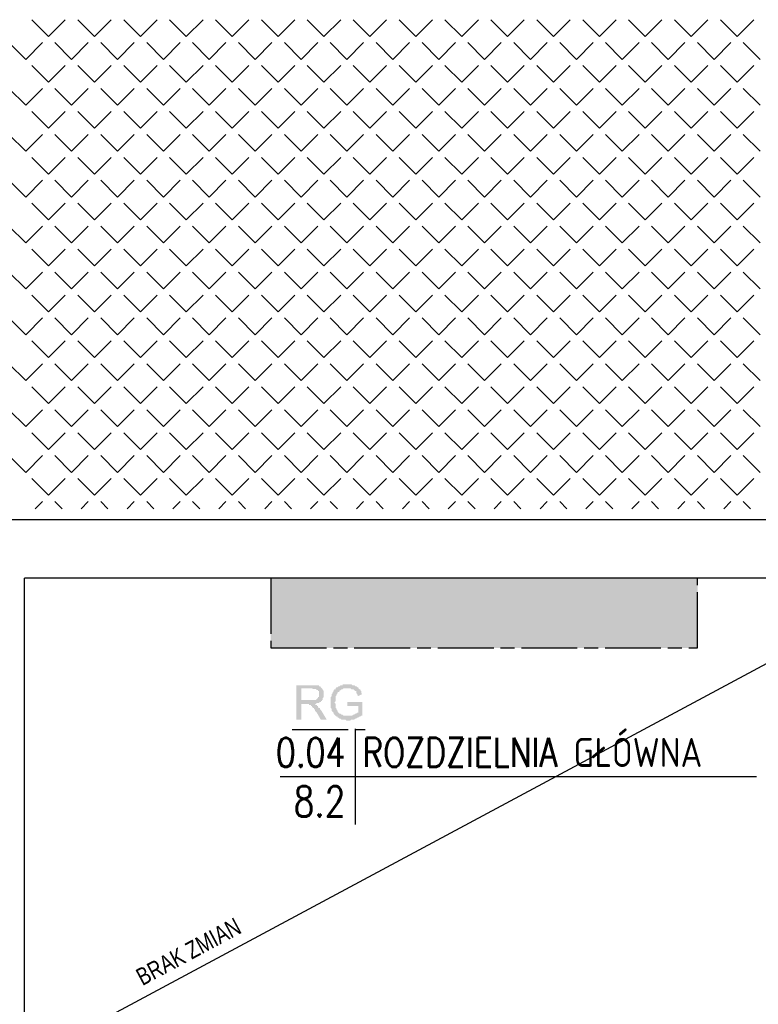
# Model space of a CAD drawing. Header units: millimetres. Extents: x 282377 to 1404227, y -783705 to 1038705.
# Tile 212 of 243: x 386574 to 386892, y 8026 to 8450. Entities that reach past the tile are written whole.
import ezdxf
from ezdxf.enums import TextEntityAlignment as Align

# ---------------------------------------------------------------- set-up
doc = ezdxf.new("R2010")
doc.units = ezdxf.units.MM
doc.linetypes.add('ACAD_ISO08W100', pattern=[36, 24, -3, 6, -3])
doc.layers.add('!!ELEKTRYKA', color=7, linetype='Continuous')
doc.styles.add('BIKTC', font='bikromsw.shx', dxfattribs={"width": 0.8})
doc.styles.add('ROMANS', font='romans', dxfattribs={"width": 0.7})

# ---------------------------------------------------------------- blocks, each defined once
blk = doc.blocks.new('bikmet')
blk.add_line((0, 1.65), (0, -1.65))
at = {"style": 'ROMANS', "width": 0.8}
blk.add_attdef('NRPOM', text='', height=1, dxfattribs=at).set_placement((-0.333, 0.333), align=Align.RIGHT)
blk.add_attdef('NWAPOM', (0.25, 0.333), '', height=1, dxfattribs=at)
blk.add_attdef('RAREA', text='', height=1.042, dxfattribs=at).set_placement((-0.333, -0.333), align=Align.TOP_RIGHT)
blk.add_attdef('PODLOGA', text='', height=1.042, dxfattribs=at).set_placement((0.25, -0.333), align=Align.TOP_LEFT)

msp = doc.modelspace()

# ---------------------------------------------------------------- hatches: boundary and pattern name
at = {"layer": '!!ELEKTRYKA', "linetype": 'ACAD_ISO08W100', "true_color": 0x950000}
for points in [[(386714.69, 8163.89), (386714.26, 8163.89), (386713.83, 8163.89), (386713.41, 8163.89), (386712.98, 8163.89), (386712.55, 8163.89), (386712.55, 8163.47), (386712.13, 8163.47), (386711.7, 8163.47), (386711.34, 8163.05), (386710.91, 8163.05), (386710.91, 8163.05), (386710.48, 8162.62), (386710.06, 8162.62), (386709.63, 8162.2), (386709.63, 8161.77), (386709.2, 8161.77), (386708.78, 8161.35), (386708.78, 8160.92), (386708.35, 8160.5), (386708.35, 8160.08), (386708.35, 8160.08), (386707.92, 8159.66), (386707.92, 8159.23), (386707.92, 8158.81), (386707.5, 8158.38), (386707.5, 8157.96), (386707.5, 8157.96), (386707.5, 8157.54), (386707.5, 8157.12), (386707.5, 8156.69), (386707.5, 8156.27), (386707.5, 8155.84), (386707.5, 8155.42), (386707.5, 8155), (386707.5, 8154.58), (386707.5, 8154.15), (386707.5, 8153.73), (386707.92, 8153.3), (386707.92, 8152.88), (386707.92, 8152.46), (386708.35, 8152.04), (386708.35, 8152.04), (386708.78, 8151.62), (386708.78, 8151.19), (386709.2, 8150.77), (386709.2, 8150.77), (386709.63, 8150.34), (386710.06, 8149.92), (386714.69, 8150.34), (386714.26, 8150.34), (386714.26, 8150.34), (386713.83, 8150.34), (386713.41, 8150.34), (386712.98, 8150.34), (386712.55, 8150.77), (386712.13, 8150.77), (386712.13, 8150.77), (386711.7, 8151.19), (386711.34, 8151.19), (386710.91, 8151.62), (386710.91, 8151.62), (386710.48, 8152.04), (386710.48, 8152.46), (386710.06, 8152.88), (386710.06, 8152.88), (386710.06, 8153.3), (386709.63, 8153.73), (386709.63, 8154.15), (386709.63, 8154.58), (386709.63, 8155), (386709.63, 8155.42), (386709.2, 8155.84), (386709.2, 8156.27), (386709.2, 8156.27), (386709.63, 8156.69), (386709.63, 8157.12), (386709.63, 8157.54), (386709.63, 8157.96), (386709.63, 8158.38), (386709.63, 8158.81), (386710.06, 8159.23), (386710.06, 8159.23), (386710.06, 8159.66), (386710.48, 8160.08), (386710.48, 8160.5), (386710.91, 8160.5), (386711.34, 8160.92), (386711.34, 8161.35), (386711.7, 8161.35), (386712.13, 8161.77), (386712.55, 8161.77), (386712.55, 8161.77), (386712.98, 8162.2), (386713.41, 8162.2), (386713.83, 8162.2), (386714.26, 8162.2), (386714.69, 8162.2), (386719.38, 8162.2), (386719.38, 8162.62), (386718.95, 8162.62), (386718.53, 8163.05), (386718.1, 8163.05), (386717.67, 8163.47), (386717.67, 8163.47), (386717.25, 8163.47), (386716.82, 8163.47), (386716.39, 8163.89), (386715.97, 8163.89), (386715.54, 8163.89), (386715.11, 8163.89)], [(386699.43, 8163.47), (386692.66, 8163.47), (386692.66, 8148.65), (386694.8, 8148.65), (386694.8, 8155.42), (386696.87, 8155.42), (386700.29, 8155.42), (386700.72, 8155.42), (386701.14, 8155.42), (386701.57, 8155.85), (386702, 8155.85), (386702.42, 8155.85), (386702.85, 8156.27), (386703.22, 8156.27), (386703.22, 8156.69), (386703.65, 8156.69), (386703.65, 8157.12), (386694.8, 8157.12), (386694.8, 8162.2), (386699.43, 8162.2), (386703.65, 8162.2), (386703.22, 8162.62), (386702.85, 8163.05), (386702.85, 8163.05), (386702.42, 8163.05), (386702.42, 8163.47), (386702, 8163.47), (386701.57, 8163.47), (386701.14, 8163.47), (386700.72, 8163.47), (386700.29, 8163.47), (386699.86, 8163.47)], [(386703.64, 8162.21), (386699.37, 8162.21), (386699.37, 8162.21), (386699.8, 8161.79), (386700.22, 8161.79), (386700.65, 8161.79), (386701.08, 8161.79), (386701.5, 8161.36), (386701.93, 8161.36), (386701.93, 8160.94), (386702.36, 8160.94), (386702.36, 8160.51), (386702.36, 8160.09), (386702.36, 8159.67), (386702.36, 8159.24), (386702.36, 8158.82), (386702.36, 8158.4), (386701.93, 8158.4), (386701.93, 8157.97), (386701.5, 8157.55), (386701.5, 8157.55), (386701.08, 8157.13), (386701.08, 8157.13), (386700.65, 8157.13), (386700.22, 8157.13), (386699.8, 8157.13), (386699.37, 8157.13), (386698.94, 8157.13), (386694.73, 8157.13), (386703.64, 8157.13), (386704.07, 8157.13), (386704.07, 8157.55), (386704.07, 8157.97), (386704.49, 8158.4), (386704.49, 8158.82), (386704.49, 8159.24), (386704.49, 8159.67), (386704.49, 8160.09), (386704.49, 8160.09), (386704.49, 8160.51), (386704.49, 8160.94), (386704.07, 8161.36), (386704.07, 8161.79), (386704.07, 8161.79)], [(386719.3, 8162.2), (386714.67, 8162.2), (386714.67, 8162.2), (386715.53, 8162.2), (386715.95, 8162.2), (386715.95, 8162.2), (386716.38, 8161.78), (386716.81, 8161.78), (386717.23, 8161.78), (386717.66, 8161.35), (386717.66, 8161.35), (386718.08, 8160.93), (386718.51, 8160.93), (386718.51, 8160.51), (386718.51, 8160.08), (386718.94, 8159.66), (386718.94, 8159.24), (386719.3, 8158.81), (386721.01, 8159.66), (386721.01, 8159.66), (386720.58, 8160.08), (386720.58, 8160.51), (386720.58, 8160.93), (386720.15, 8161.35), (386720.15, 8161.78), (386719.73, 8161.78), (386719.73, 8161.78)], [(386700.29, 8155.43), (386696.87, 8155.43), (386697.3, 8155.43), (386697.72, 8155.43), (386698.15, 8155.43), (386698.15, 8155.01), (386698.58, 8155.01), (386699.01, 8155.01), (386699.01, 8154.58), (386699.43, 8154.58), (386699.43, 8154.16), (386699.86, 8153.74), (386699.86, 8153.74), (386700.29, 8153.74), (386700.29, 8153.31), (386700.65, 8152.89), (386700.65, 8152.47), (386701.08, 8152.05), (386701.51, 8151.62), (386703.21, 8148.65), (386705.78, 8148.65), (386703.21, 8152.89), (386703.21, 8152.89), (386702.79, 8153.31), (386702.79, 8153.74), (386702.36, 8153.74), (386701.93, 8154.16), (386701.93, 8154.58), (386701.51, 8154.58), (386701.51, 8155.01), (386701.08, 8155.01), (386700.65, 8155.43)], [(386721.01, 8156.28), (386714.61, 8156.28), (386714.61, 8154.59), (386719.3, 8154.59), (386719.3, 8151.63), (386719.3, 8151.63), (386718.88, 8151.63), (386718.45, 8151.2), (386718.02, 8151.2), (386717.6, 8150.78), (386717.17, 8150.78), (386717.17, 8150.78), (386716.74, 8150.35), (386716.32, 8150.35), (386715.89, 8150.35), (386715.46, 8150.35), (386715.04, 8150.35), (386714.61, 8150.35), (386709.98, 8149.93), (386710.41, 8149.93), (386710.41, 8149.51), (386710.83, 8149.51), (386710.83, 8149.51), (386711.26, 8149.09), (386711.69, 8149.09), (386712.11, 8148.66), (386712.54, 8148.66), (386712.97, 8148.66), (386713.39, 8148.66), (386713.82, 8148.66), (386714.18, 8148.24), (386714.61, 8148.24), (386715.04, 8148.24), (386715.46, 8148.24), (386715.89, 8148.24), (386716.32, 8148.66), (386716.32, 8148.66), (386716.74, 8148.66), (386717.17, 8148.66), (386717.6, 8148.66), (386718.02, 8149.09), (386718.45, 8149.09), (386718.45, 8149.09), (386718.88, 8149.51), (386719.3, 8149.51), (386719.73, 8149.93), (386720.15, 8149.93), (386720.58, 8150.35), (386721.01, 8150.35), (386721.01, 8150.78)]]:
    msp.add_hatch(color=14, dxfattribs=at).paths.add_polyline_path(points)

# ---------------------------------------------------------------- linework, layer by layer
at = {"layer": '!!ELEKTRYKA', "color": 252, "linetype": 'Continuous', "lineweight": 20}
for p, q in [((386586.03, 8442.81), (386578.85, 8450)), ((386586.03, 8442.81), (386593.22, 8450)), ((386605.79, 8442.81), (386598.61, 8450)), ((386605.79, 8442.81), (386612.98, 8450)), ((386625.55, 8442.81), (386618.36, 8450)), ((386625.55, 8442.81), (386632.73, 8450)), ((386645.3, 8442.81), (386638.12, 8450)), ((386645.3, 8442.81), (386652.49, 8450)), ((386665.06, 8442.81), (386657.88, 8450)), ((386665.06, 8442.81), (386672.25, 8450)), ((386684.82, 8442.81), (386677.63, 8450)), ((386684.82, 8442.81), (386692, 8450)), ((386704.57, 8442.81), (386697.39, 8450)), ((386704.57, 8442.81), (386711.76, 8450)), ((386724.33, 8442.81), (386717.15, 8450)), ((386724.33, 8442.81), (386731.51, 8450)), ((386744.09, 8442.81), (386736.9, 8450)), ((386744.09, 8442.81), (386751.27, 8450)), ((386763.84, 8442.81), (386756.66, 8450)), ((386763.84, 8442.81), (386771.03, 8450)), ((386783.6, 8442.81), (386776.42, 8450)), ((386783.6, 8442.81), (386790.78, 8450)), ((386803.36, 8442.81), (386796.17, 8450)), ((386803.36, 8442.81), (386810.54, 8450)), ((386823.11, 8442.81), (386815.93, 8450)), ((386823.11, 8442.81), (386830.3, 8450)), ((386842.87, 8442.81), (386835.69, 8450)), ((386842.87, 8442.81), (386850.05, 8450)), ((386862.63, 8442.81), (386855.44, 8450)), ((386862.63, 8442.81), (386869.81, 8450)), ((386882.38, 8442.81), (386875.2, 8450)), ((386882.38, 8442.81), (386889.57, 8450)), ((386576.16, 8432.93), (386568.97, 8440.12)), ((386576.16, 8432.93), (386583.34, 8440.12)), ((386595.91, 8432.93), (386588.73, 8440.12)), ((386595.91, 8432.93), (386603.1, 8440.12)), ((386615.67, 8432.93), (386608.49, 8440.12)), ((386615.67, 8432.93), (386622.85, 8440.12)), ((386635.43, 8432.93), (386628.24, 8440.12)), ((386635.43, 8432.93), (386642.61, 8440.12)), ((386655.18, 8432.93), (386648, 8440.12)), ((386655.18, 8432.93), (386662.37, 8440.12)), ((386674.94, 8432.93), (386667.76, 8440.12)), ((386674.94, 8432.93), (386682.12, 8440.12)), ((386694.7, 8432.93), (386687.51, 8440.12)), ((386694.7, 8432.93), (386701.88, 8440.12)), ((386714.45, 8432.93), (386707.27, 8440.12)), ((386714.45, 8432.93), (386721.64, 8440.12)), ((386734.21, 8432.93), (386727.02, 8440.12)), ((386734.21, 8432.93), (386741.39, 8440.12)), ((386753.97, 8432.93), (386746.78, 8440.12)), ((386753.97, 8432.93), (386761.15, 8440.12)), ((386773.72, 8432.93), (386766.54, 8440.12)), ((386773.72, 8432.93), (386780.91, 8440.12)), ((386793.48, 8432.93), (386786.29, 8440.12)), ((386793.48, 8432.93), (386800.66, 8440.12)), ((386813.24, 8432.93), (386806.05, 8440.12)), ((386813.24, 8432.93), (386820.42, 8440.12)), ((386832.99, 8432.93), (386825.81, 8440.12)), ((386832.99, 8432.93), (386840.18, 8440.12)), ((386852.75, 8432.93), (386845.56, 8440.12)), ((386852.75, 8432.93), (386859.93, 8440.12)), ((386872.5, 8432.93), (386865.32, 8440.12)), ((386872.5, 8432.93), (386879.69, 8440.12)), ((386892.26, 8432.93), (386885.08, 8440.12)), ((386586.03, 8423.05), (386578.85, 8430.24)), ((386586.03, 8423.05), (386593.22, 8430.24)), ((386605.79, 8423.05), (386598.61, 8430.24)), ((386605.79, 8423.05), (386612.98, 8430.24)), ((386625.55, 8423.05), (386618.36, 8430.24)), ((386625.55, 8423.05), (386632.73, 8430.24)), ((386645.3, 8423.05), (386638.12, 8430.24)), ((386645.3, 8423.05), (386652.49, 8430.24)), ((386665.06, 8423.05), (386657.88, 8430.24)), ((386665.06, 8423.05), (386672.25, 8430.24)), ((386684.82, 8423.05), (386677.63, 8430.24)), ((386684.82, 8423.05), (386692, 8430.24)), ((386704.57, 8423.05), (386697.39, 8430.24)), ((386704.57, 8423.05), (386711.76, 8430.24)), ((386724.33, 8423.05), (386717.15, 8430.24)), ((386724.33, 8423.05), (386731.51, 8430.24)), ((386744.09, 8423.05), (386736.9, 8430.24)), ((386744.09, 8423.05), (386751.27, 8430.24)), ((386763.84, 8423.05), (386756.66, 8430.24)), ((386763.84, 8423.05), (386771.03, 8430.24)), ((386783.6, 8423.05), (386776.42, 8430.24)), ((386783.6, 8423.05), (386790.78, 8430.24)), ((386803.36, 8423.05), (386796.17, 8430.24)), ((386803.36, 8423.05), (386810.54, 8430.24)), ((386823.11, 8423.05), (386815.93, 8430.24)), ((386823.11, 8423.05), (386830.3, 8430.24)), ((386842.87, 8423.05), (386835.69, 8430.24)), ((386842.87, 8423.05), (386850.05, 8430.24)), ((386862.63, 8423.05), (386855.44, 8430.24)), ((386862.63, 8423.05), (386869.81, 8430.24)), ((386882.38, 8423.05), (386875.2, 8430.24)), ((386882.38, 8423.05), (386889.57, 8430.24)), ((386576.16, 8413.18), (386568.97, 8420.36)), ((386576.16, 8413.18), (386583.34, 8420.36)), ((386595.91, 8413.18), (386588.73, 8420.36)), ((386595.91, 8413.18), (386603.1, 8420.36)), ((386615.67, 8413.18), (386608.49, 8420.36)), ((386615.67, 8413.18), (386622.85, 8420.36)), ((386635.43, 8413.18), (386628.24, 8420.36)), ((386635.43, 8413.18), (386642.61, 8420.36)), ((386655.18, 8413.18), (386648, 8420.36)), ((386655.18, 8413.18), (386662.37, 8420.36)), ((386674.94, 8413.18), (386667.76, 8420.36)), ((386674.94, 8413.18), (386682.12, 8420.36)), ((386694.7, 8413.18), (386687.51, 8420.36)), ((386694.7, 8413.18), (386701.88, 8420.36)), ((386714.45, 8413.18), (386707.27, 8420.36)), ((386714.45, 8413.18), (386721.64, 8420.36)), ((386734.21, 8413.18), (386727.02, 8420.36)), ((386734.21, 8413.18), (386741.39, 8420.36)), ((386753.97, 8413.18), (386746.78, 8420.36)), ((386753.97, 8413.18), (386761.15, 8420.36)), ((386773.72, 8413.18), (386766.54, 8420.36)), ((386773.72, 8413.18), (386780.91, 8420.36)), ((386793.48, 8413.18), (386786.29, 8420.36)), ((386793.48, 8413.18), (386800.66, 8420.36)), ((386813.24, 8413.18), (386806.05, 8420.36)), ((386813.24, 8413.18), (386820.42, 8420.36)), ((386832.99, 8413.18), (386825.81, 8420.36)), ((386832.99, 8413.18), (386840.18, 8420.36)), ((386852.75, 8413.18), (386845.56, 8420.36)), ((386852.75, 8413.18), (386859.93, 8420.36)), ((386872.5, 8413.18), (386865.32, 8420.36)), ((386872.5, 8413.18), (386879.69, 8420.36)), ((386892.26, 8413.18), (386885.08, 8420.36)), ((386586.03, 8403.3), (386578.85, 8410.48)), ((386586.03, 8403.3), (386593.22, 8410.48)), ((386605.79, 8403.3), (386598.61, 8410.48)), ((386605.79, 8403.3), (386612.98, 8410.48)), ((386625.55, 8403.3), (386618.36, 8410.48)), ((386625.55, 8403.3), (386632.73, 8410.48)), ((386645.3, 8403.3), (386638.12, 8410.48)), ((386645.3, 8403.3), (386652.49, 8410.48)), ((386665.06, 8403.3), (386657.88, 8410.48)), ((386665.06, 8403.3), (386672.25, 8410.48)), ((386684.82, 8403.3), (386677.63, 8410.48)), ((386684.82, 8403.3), (386692, 8410.48)), ((386704.57, 8403.3), (386697.39, 8410.48)), ((386704.57, 8403.3), (386711.76, 8410.48)), ((386724.33, 8403.3), (386717.15, 8410.48)), ((386724.33, 8403.3), (386731.51, 8410.48)), ((386744.09, 8403.3), (386736.9, 8410.48)), ((386744.09, 8403.3), (386751.27, 8410.48)), ((386763.84, 8403.3), (386756.66, 8410.48)), ((386763.84, 8403.3), (386771.03, 8410.48)), ((386783.6, 8403.3), (386776.42, 8410.48)), ((386783.6, 8403.3), (386790.78, 8410.48)), ((386803.36, 8403.3), (386796.17, 8410.48)), ((386803.36, 8403.3), (386810.54, 8410.48)), ((386823.11, 8403.3), (386815.93, 8410.48)), ((386823.11, 8403.3), (386830.3, 8410.48)), ((386842.87, 8403.3), (386835.69, 8410.48)), ((386842.87, 8403.3), (386850.05, 8410.48)), ((386862.63, 8403.3), (386855.44, 8410.48)), ((386862.63, 8403.3), (386869.81, 8410.48)), ((386882.38, 8403.3), (386875.2, 8410.48)), ((386882.38, 8403.3), (386889.57, 8410.48)), ((386576.16, 8393.42), (386568.97, 8400.6)), ((386576.16, 8393.42), (386583.34, 8400.6)), ((386595.91, 8393.42), (386588.73, 8400.6)), ((386595.91, 8393.42), (386603.1, 8400.6)), ((386615.67, 8393.42), (386608.49, 8400.6)), ((386615.67, 8393.42), (386622.85, 8400.6)), ((386635.43, 8393.42), (386628.24, 8400.6)), ((386635.43, 8393.42), (386642.61, 8400.6)), ((386655.18, 8393.42), (386648, 8400.6)), ((386655.18, 8393.42), (386662.37, 8400.6)), ((386674.94, 8393.42), (386667.76, 8400.6)), ((386674.94, 8393.42), (386682.12, 8400.6)), ((386694.7, 8393.42), (386687.51, 8400.6)), ((386694.7, 8393.42), (386701.88, 8400.6)), ((386714.45, 8393.42), (386707.27, 8400.6)), ((386714.45, 8393.42), (386721.64, 8400.6)), ((386734.21, 8393.42), (386727.02, 8400.6)), ((386734.21, 8393.42), (386741.39, 8400.6)), ((386753.97, 8393.42), (386746.78, 8400.6)), ((386753.97, 8393.42), (386761.15, 8400.6)), ((386773.72, 8393.42), (386766.54, 8400.6)), ((386773.72, 8393.42), (386780.91, 8400.6)), ((386793.48, 8393.42), (386786.29, 8400.6)), ((386793.48, 8393.42), (386800.66, 8400.6)), ((386813.24, 8393.42), (386806.05, 8400.6)), ((386813.24, 8393.42), (386820.42, 8400.6)), ((386832.99, 8393.42), (386825.81, 8400.6)), ((386832.99, 8393.42), (386840.18, 8400.6)), ((386852.75, 8393.42), (386845.56, 8400.6)), ((386852.75, 8393.42), (386859.93, 8400.6)), ((386872.5, 8393.42), (386865.32, 8400.6)), ((386872.5, 8393.42), (386879.69, 8400.6)), ((386892.26, 8393.42), (386885.08, 8400.6)), ((386586.03, 8383.54), (386578.85, 8390.73)), ((386586.03, 8383.54), (386593.22, 8390.73)), ((386605.79, 8383.54), (386598.61, 8390.73)), ((386605.79, 8383.54), (386612.98, 8390.73)), ((386625.55, 8383.54), (386618.36, 8390.73)), ((386625.55, 8383.54), (386632.73, 8390.73)), ((386645.3, 8383.54), (386638.12, 8390.73)), ((386645.3, 8383.54), (386652.49, 8390.73)), ((386665.06, 8383.54), (386657.88, 8390.73)), ((386665.06, 8383.54), (386672.25, 8390.73)), ((386684.82, 8383.54), (386677.63, 8390.73)), ((386684.82, 8383.54), (386692, 8390.73)), ((386704.57, 8383.54), (386697.39, 8390.73)), ((386704.57, 8383.54), (386711.76, 8390.73)), ((386724.33, 8383.54), (386717.15, 8390.73)), ((386724.33, 8383.54), (386731.51, 8390.73)), ((386744.09, 8383.54), (386736.9, 8390.73)), ((386744.09, 8383.54), (386751.27, 8390.73)), ((386763.84, 8383.54), (386756.66, 8390.73)), ((386763.84, 8383.54), (386771.03, 8390.73)), ((386783.6, 8383.54), (386776.42, 8390.73)), ((386783.6, 8383.54), (386790.78, 8390.73)), ((386803.36, 8383.54), (386796.17, 8390.73)), ((386803.36, 8383.54), (386810.54, 8390.73)), ((386823.11, 8383.54), (386815.93, 8390.73)), ((386823.11, 8383.54), (386830.3, 8390.73)), ((386842.87, 8383.54), (386835.69, 8390.73)), ((386842.87, 8383.54), (386850.05, 8390.73)), ((386862.63, 8383.54), (386855.44, 8390.73)), ((386862.63, 8383.54), (386869.81, 8390.73)), ((386882.38, 8383.54), (386875.2, 8390.73)), ((386882.38, 8383.54), (386889.57, 8390.73)), ((386576.16, 8373.66), (386568.97, 8380.85)), ((386576.16, 8373.66), (386583.34, 8380.85)), ((386595.91, 8373.66), (386588.73, 8380.85)), ((386595.91, 8373.66), (386603.1, 8380.85)), ((386615.67, 8373.66), (386608.49, 8380.85)), ((386615.67, 8373.66), (386622.85, 8380.85)), ((386635.43, 8373.66), (386628.24, 8380.85)), ((386635.43, 8373.66), (386642.61, 8380.85)), ((386655.18, 8373.66), (386648, 8380.85)), ((386655.18, 8373.66), (386662.37, 8380.85)), ((386674.94, 8373.66), (386667.76, 8380.85)), ((386674.94, 8373.66), (386682.12, 8380.85)), ((386694.7, 8373.66), (386687.51, 8380.85)), ((386694.7, 8373.66), (386701.88, 8380.85)), ((386714.45, 8373.66), (386707.27, 8380.85)), ((386714.45, 8373.66), (386721.64, 8380.85)), ((386734.21, 8373.66), (386727.02, 8380.85)), ((386734.21, 8373.66), (386741.39, 8380.85)), ((386753.97, 8373.66), (386746.78, 8380.85)), ((386753.97, 8373.66), (386761.15, 8380.85)), ((386773.72, 8373.66), (386766.54, 8380.85)), ((386773.72, 8373.66), (386780.91, 8380.85)), ((386793.48, 8373.66), (386786.29, 8380.85)), ((386793.48, 8373.66), (386800.66, 8380.85)), ((386813.24, 8373.66), (386806.05, 8380.85)), ((386813.24, 8373.66), (386820.42, 8380.85)), ((386832.99, 8373.66), (386825.81, 8380.85)), ((386832.99, 8373.66), (386840.18, 8380.85)), ((386852.75, 8373.66), (386845.56, 8380.85)), ((386852.75, 8373.66), (386859.93, 8380.85)), ((386872.5, 8373.66), (386865.32, 8380.85)), ((386872.5, 8373.66), (386879.69, 8380.85)), ((386892.26, 8373.66), (386885.08, 8380.85)), ((386586.03, 8363.78), (386578.85, 8370.97)), ((386586.03, 8363.78), (386593.22, 8370.97)), ((386605.79, 8363.78), (386598.61, 8370.97)), ((386605.79, 8363.78), (386612.98, 8370.97)), ((386625.55, 8363.78), (386618.36, 8370.97)), ((386625.55, 8363.78), (386632.73, 8370.97)), ((386645.3, 8363.78), (386638.12, 8370.97)), ((386645.3, 8363.78), (386652.49, 8370.97)), ((386665.06, 8363.78), (386657.88, 8370.97)), ((386665.06, 8363.78), (386672.25, 8370.97)), ((386684.82, 8363.78), (386677.63, 8370.97)), ((386684.82, 8363.78), (386692, 8370.97)), ((386704.57, 8363.78), (386697.39, 8370.97)), ((386704.57, 8363.78), (386711.76, 8370.97)), ((386724.33, 8363.78), (386717.15, 8370.97)), ((386724.33, 8363.78), (386731.51, 8370.97)), ((386744.09, 8363.78), (386736.9, 8370.97)), ((386744.09, 8363.78), (386751.27, 8370.97)), ((386763.84, 8363.78), (386756.66, 8370.97)), ((386763.84, 8363.78), (386771.03, 8370.97)), ((386783.6, 8363.78), (386776.42, 8370.97)), ((386783.6, 8363.78), (386790.78, 8370.97)), ((386803.36, 8363.78), (386796.17, 8370.97)), ((386803.36, 8363.78), (386810.54, 8370.97)), ((386823.11, 8363.78), (386815.93, 8370.97)), ((386823.11, 8363.78), (386830.3, 8370.97)), ((386842.87, 8363.78), (386835.69, 8370.97)), ((386842.87, 8363.78), (386850.05, 8370.97)), ((386862.63, 8363.78), (386855.44, 8370.97)), ((386862.63, 8363.78), (386869.81, 8370.97)), ((386882.38, 8363.78), (386875.2, 8370.97)), ((386882.38, 8363.78), (386889.57, 8370.97)), ((386576.16, 8353.91), (386568.97, 8361.09)), ((386576.16, 8353.91), (386583.34, 8361.09)), ((386595.91, 8353.91), (386588.73, 8361.09)), ((386595.91, 8353.91), (386603.1, 8361.09)), ((386615.67, 8353.91), (386608.49, 8361.09)), ((386615.67, 8353.91), (386622.85, 8361.09)), ((386635.43, 8353.91), (386628.24, 8361.09)), ((386635.43, 8353.91), (386642.61, 8361.09)), ((386655.18, 8353.91), (386648, 8361.09)), ((386655.18, 8353.91), (386662.37, 8361.09)), ((386674.94, 8353.91), (386667.76, 8361.09)), ((386674.94, 8353.91), (386682.12, 8361.09)), ((386694.7, 8353.91), (386687.51, 8361.09)), ((386694.7, 8353.91), (386701.88, 8361.09)), ((386714.45, 8353.91), (386707.27, 8361.09)), ((386714.45, 8353.91), (386721.64, 8361.09)), ((386734.21, 8353.91), (386727.02, 8361.09)), ((386734.21, 8353.91), (386741.39, 8361.09)), ((386753.97, 8353.91), (386746.78, 8361.09)), ((386753.97, 8353.91), (386761.15, 8361.09)), ((386773.72, 8353.91), (386766.54, 8361.09)), ((386773.72, 8353.91), (386780.91, 8361.09)), ((386793.48, 8353.91), (386786.29, 8361.09)), ((386793.48, 8353.91), (386800.66, 8361.09)), ((386813.24, 8353.91), (386806.05, 8361.09)), ((386813.24, 8353.91), (386820.42, 8361.09)), ((386832.99, 8353.91), (386825.81, 8361.09)), ((386832.99, 8353.91), (386840.18, 8361.09)), ((386852.75, 8353.91), (386845.56, 8361.09)), ((386852.75, 8353.91), (386859.93, 8361.09)), ((386872.5, 8353.91), (386865.32, 8361.09)), ((386872.5, 8353.91), (386879.69, 8361.09)), ((386892.26, 8353.91), (386885.08, 8361.09)), ((386586.03, 8344.03), (386578.85, 8351.21)), ((386586.03, 8344.03), (386593.22, 8351.21)), ((386605.79, 8344.03), (386598.61, 8351.21)), ((386605.79, 8344.03), (386612.98, 8351.21)), ((386625.55, 8344.03), (386618.36, 8351.21)), ((386625.55, 8344.03), (386632.73, 8351.21)), ((386645.3, 8344.03), (386638.12, 8351.21)), ((386645.3, 8344.03), (386652.49, 8351.21)), ((386665.06, 8344.03), (386657.88, 8351.21)), ((386665.06, 8344.03), (386672.25, 8351.21)), ((386684.82, 8344.03), (386677.63, 8351.21)), ((386684.82, 8344.03), (386692, 8351.21)), ((386704.57, 8344.03), (386697.39, 8351.21)), ((386704.57, 8344.03), (386711.76, 8351.21)), ((386724.33, 8344.03), (386717.15, 8351.21)), ((386724.33, 8344.03), (386731.51, 8351.21)), ((386744.09, 8344.03), (386736.9, 8351.21)), ((386744.09, 8344.03), (386751.27, 8351.21)), ((386763.84, 8344.03), (386756.66, 8351.21)), ((386763.84, 8344.03), (386771.03, 8351.21)), ((386783.6, 8344.03), (386776.42, 8351.21)), ((386783.6, 8344.03), (386790.78, 8351.21)), ((386803.36, 8344.03), (386796.17, 8351.21)), ((386803.36, 8344.03), (386810.54, 8351.21)), ((386823.11, 8344.03), (386815.93, 8351.21)), ((386823.11, 8344.03), (386830.3, 8351.21)), ((386842.87, 8344.03), (386835.69, 8351.21)), ((386842.87, 8344.03), (386850.05, 8351.21)), ((386862.63, 8344.03), (386855.44, 8351.21)), ((386862.63, 8344.03), (386869.81, 8351.21)), ((386882.38, 8344.03), (386875.2, 8351.21)), ((386882.38, 8344.03), (386889.57, 8351.21)), ((386576.16, 8334.15), (386568.97, 8341.33)), ((386576.16, 8334.15), (386583.34, 8341.33)), ((386595.91, 8334.15), (386588.73, 8341.33)), ((386595.91, 8334.15), (386603.1, 8341.33)), ((386615.67, 8334.15), (386608.49, 8341.33)), ((386615.67, 8334.15), (386622.85, 8341.33)), ((386635.43, 8334.15), (386628.24, 8341.33)), ((386635.43, 8334.15), (386642.61, 8341.33)), ((386655.18, 8334.15), (386648, 8341.33)), ((386655.18, 8334.15), (386662.37, 8341.33)), ((386674.94, 8334.15), (386667.76, 8341.33)), ((386674.94, 8334.15), (386682.12, 8341.33)), ((386694.7, 8334.15), (386687.51, 8341.33)), ((386694.7, 8334.15), (386701.88, 8341.33)), ((386714.45, 8334.15), (386707.27, 8341.33)), ((386714.45, 8334.15), (386721.64, 8341.33)), ((386734.21, 8334.15), (386727.02, 8341.33)), ((386734.21, 8334.15), (386741.39, 8341.33)), ((386753.97, 8334.15), (386746.78, 8341.33)), ((386753.97, 8334.15), (386761.15, 8341.33)), ((386773.72, 8334.15), (386766.54, 8341.33)), ((386773.72, 8334.15), (386780.91, 8341.33)), ((386793.48, 8334.15), (386786.29, 8341.33)), ((386793.48, 8334.15), (386800.66, 8341.33)), ((386813.24, 8334.15), (386806.05, 8341.33)), ((386813.24, 8334.15), (386820.42, 8341.33)), ((386832.99, 8334.15), (386825.81, 8341.33)), ((386832.99, 8334.15), (386840.18, 8341.33)), ((386852.75, 8334.15), (386845.56, 8341.33)), ((386852.75, 8334.15), (386859.93, 8341.33)), ((386872.5, 8334.15), (386865.32, 8341.33)), ((386872.5, 8334.15), (386879.69, 8341.33)), ((386892.26, 8334.15), (386885.08, 8341.33)), ((386586.03, 8324.27), (386578.85, 8331.46)), ((386586.03, 8324.27), (386593.22, 8331.46)), ((386605.79, 8324.27), (386598.61, 8331.46)), ((386605.79, 8324.27), (386612.98, 8331.46)), ((386625.55, 8324.27), (386618.36, 8331.46)), ((386625.55, 8324.27), (386632.73, 8331.46)), ((386645.3, 8324.27), (386638.12, 8331.46)), ((386645.3, 8324.27), (386652.49, 8331.46)), ((386665.06, 8324.27), (386657.88, 8331.46)), ((386665.06, 8324.27), (386672.25, 8331.46)), ((386684.82, 8324.27), (386677.63, 8331.46)), ((386684.82, 8324.27), (386692, 8331.46)), ((386704.57, 8324.27), (386697.39, 8331.46)), ((386704.57, 8324.27), (386711.76, 8331.46)), ((386724.33, 8324.27), (386717.15, 8331.46)), ((386724.33, 8324.27), (386731.51, 8331.46)), ((386744.09, 8324.27), (386736.9, 8331.46)), ((386744.09, 8324.27), (386751.27, 8331.46)), ((386763.84, 8324.27), (386756.66, 8331.46)), ((386763.84, 8324.27), (386771.03, 8331.46)), ((386783.6, 8324.27), (386776.42, 8331.46)), ((386783.6, 8324.27), (386790.78, 8331.46)), ((386803.36, 8324.27), (386796.17, 8331.46)), ((386803.36, 8324.27), (386810.54, 8331.46)), ((386823.11, 8324.27), (386815.93, 8331.46)), ((386823.11, 8324.27), (386830.3, 8331.46)), ((386842.87, 8324.27), (386835.69, 8331.46)), ((386842.87, 8324.27), (386850.05, 8331.46)), ((386862.63, 8324.27), (386855.44, 8331.46)), ((386862.63, 8324.27), (386869.81, 8331.46)), ((386882.38, 8324.27), (386875.2, 8331.46)), ((386882.38, 8324.27), (386889.57, 8331.46)), ((386576.16, 8314.39), (386568.97, 8321.58)), ((386576.16, 8314.39), (386583.34, 8321.58)), ((386595.91, 8314.39), (386588.73, 8321.58)), ((386595.91, 8314.39), (386603.1, 8321.58)), ((386615.67, 8314.39), (386608.49, 8321.58)), ((386615.67, 8314.39), (386622.85, 8321.58)), ((386635.43, 8314.39), (386628.24, 8321.58)), ((386635.43, 8314.39), (386642.61, 8321.58)), ((386655.18, 8314.39), (386648, 8321.58)), ((386655.18, 8314.39), (386662.37, 8321.58)), ((386674.94, 8314.39), (386667.76, 8321.58)), ((386674.94, 8314.39), (386682.12, 8321.58)), ((386694.7, 8314.39), (386687.51, 8321.58)), ((386694.7, 8314.39), (386701.88, 8321.58)), ((386714.45, 8314.39), (386707.27, 8321.58)), ((386714.45, 8314.39), (386721.64, 8321.58)), ((386734.21, 8314.39), (386727.02, 8321.58)), ((386734.21, 8314.39), (386741.39, 8321.58)), ((386753.97, 8314.39), (386746.78, 8321.58)), ((386753.97, 8314.39), (386761.15, 8321.58)), ((386773.72, 8314.39), (386766.54, 8321.58)), ((386773.72, 8314.39), (386780.91, 8321.58)), ((386793.48, 8314.39), (386786.29, 8321.58)), ((386793.48, 8314.39), (386800.66, 8321.58)), ((386813.24, 8314.39), (386806.05, 8321.58)), ((386813.24, 8314.39), (386820.42, 8321.58)), ((386832.99, 8314.39), (386825.81, 8321.58)), ((386832.99, 8314.39), (386840.18, 8321.58)), ((386852.75, 8314.39), (386845.56, 8321.58)), ((386852.75, 8314.39), (386859.93, 8321.58)), ((386872.5, 8314.39), (386865.32, 8321.58)), ((386872.5, 8314.39), (386879.69, 8321.58)), ((386892.26, 8314.39), (386885.08, 8321.58)), ((386586.03, 8304.52), (386578.85, 8311.7)), ((386586.03, 8304.52), (386593.22, 8311.7)), ((386605.79, 8304.52), (386598.61, 8311.7)), ((386605.79, 8304.52), (386612.98, 8311.7)), ((386625.55, 8304.52), (386618.36, 8311.7)), ((386625.55, 8304.52), (386632.73, 8311.7)), ((386645.3, 8304.52), (386638.12, 8311.7)), ((386645.3, 8304.52), (386652.49, 8311.7)), ((386665.06, 8304.52), (386657.88, 8311.7)), ((386665.06, 8304.52), (386672.25, 8311.7)), ((386684.82, 8304.52), (386677.63, 8311.7)), ((386684.82, 8304.52), (386692, 8311.7)), ((386704.57, 8304.52), (386697.39, 8311.7)), ((386704.57, 8304.52), (386711.76, 8311.7)), ((386724.33, 8304.52), (386717.15, 8311.7)), ((386724.33, 8304.52), (386731.51, 8311.7)), ((386744.09, 8304.52), (386736.9, 8311.7)), ((386744.09, 8304.52), (386751.27, 8311.7)), ((386763.84, 8304.52), (386756.66, 8311.7)), ((386763.84, 8304.52), (386771.03, 8311.7)), ((386783.6, 8304.52), (386776.42, 8311.7)), ((386783.6, 8304.52), (386790.78, 8311.7)), ((386803.36, 8304.52), (386796.17, 8311.7)), ((386803.36, 8304.52), (386810.54, 8311.7)), ((386823.11, 8304.52), (386815.93, 8311.7)), ((386823.11, 8304.52), (386830.3, 8311.7)), ((386842.87, 8304.52), (386835.69, 8311.7)), ((386842.87, 8304.52), (386850.05, 8311.7)), ((386862.63, 8304.52), (386855.44, 8311.7)), ((386862.63, 8304.52), (386869.81, 8311.7)), ((386882.38, 8304.52), (386875.2, 8311.7)), ((386882.38, 8304.52), (386889.57, 8311.7)), ((386576.16, 8294.64), (386568.97, 8301.82)), ((386576.16, 8294.64), (386583.34, 8301.82)), ((386595.91, 8294.64), (386588.73, 8301.82)), ((386595.91, 8294.64), (386603.1, 8301.82)), ((386615.67, 8294.64), (386608.49, 8301.82)), ((386615.67, 8294.64), (386622.85, 8301.82)), ((386635.43, 8294.64), (386628.24, 8301.82)), ((386635.43, 8294.64), (386642.61, 8301.82)), ((386655.18, 8294.64), (386648, 8301.82)), ((386655.18, 8294.64), (386662.37, 8301.82)), ((386674.94, 8294.64), (386667.76, 8301.82)), ((386674.94, 8294.64), (386682.12, 8301.82)), ((386694.7, 8294.64), (386687.51, 8301.82)), ((386694.7, 8294.64), (386701.88, 8301.82)), ((386714.45, 8294.64), (386707.27, 8301.82)), ((386714.45, 8294.64), (386721.64, 8301.82)), ((386734.21, 8294.64), (386727.02, 8301.82)), ((386734.21, 8294.64), (386741.39, 8301.82)), ((386753.97, 8294.64), (386746.78, 8301.82)), ((386753.97, 8294.64), (386761.15, 8301.82)), ((386773.72, 8294.64), (386766.54, 8301.82)), ((386773.72, 8294.64), (386780.91, 8301.82)), ((386793.48, 8294.64), (386786.29, 8301.82)), ((386793.48, 8294.64), (386800.66, 8301.82)), ((386813.24, 8294.64), (386806.05, 8301.82)), ((386813.24, 8294.64), (386820.42, 8301.82)), ((386832.99, 8294.64), (386825.81, 8301.82)), ((386832.99, 8294.64), (386840.18, 8301.82)), ((386852.75, 8294.64), (386845.56, 8301.82)), ((386852.75, 8294.64), (386859.93, 8301.82)), ((386872.5, 8294.64), (386865.32, 8301.82)), ((386872.5, 8294.64), (386879.69, 8301.82)), ((386892.26, 8294.64), (386885.08, 8301.82)), ((386586.03, 8284.76), (386578.85, 8291.94)), ((386586.03, 8284.76), (386593.22, 8291.94)), ((386605.79, 8284.76), (386598.61, 8291.94)), ((386605.79, 8284.76), (386612.98, 8291.94)), ((386625.55, 8284.76), (386618.36, 8291.94)), ((386625.55, 8284.76), (386632.73, 8291.94)), ((386645.3, 8284.76), (386638.12, 8291.94)), ((386645.3, 8284.76), (386652.49, 8291.94)), ((386665.06, 8284.76), (386657.88, 8291.94)), ((386665.06, 8284.76), (386672.25, 8291.94)), ((386684.82, 8284.76), (386677.63, 8291.94)), ((386684.82, 8284.76), (386692, 8291.94)), ((386704.57, 8284.76), (386697.39, 8291.94)), ((386704.57, 8284.76), (386711.76, 8291.94)), ((386724.33, 8284.76), (386717.15, 8291.94)), ((386724.33, 8284.76), (386731.51, 8291.94)), ((386744.09, 8284.76), (386736.9, 8291.94)), ((386744.09, 8284.76), (386751.27, 8291.94)), ((386763.84, 8284.76), (386756.66, 8291.94)), ((386763.84, 8284.76), (386771.03, 8291.94)), ((386783.6, 8284.76), (386776.42, 8291.94)), ((386783.6, 8284.76), (386790.78, 8291.94)), ((386803.36, 8284.76), (386796.17, 8291.94)), ((386803.36, 8284.76), (386810.54, 8291.94)), ((386823.11, 8284.76), (386815.93, 8291.94)), ((386823.11, 8284.76), (386830.3, 8291.94)), ((386842.87, 8284.76), (386835.69, 8291.94)), ((386842.87, 8284.76), (386850.05, 8291.94)), ((386862.63, 8284.76), (386855.44, 8291.94)), ((386862.63, 8284.76), (386869.81, 8291.94)), ((386882.38, 8284.76), (386875.2, 8291.94)), ((386882.38, 8284.76), (386889.57, 8291.94)), ((386576.16, 8274.88), (386568.97, 8282.06)), ((386576.16, 8274.88), (386583.34, 8282.06)), ((386595.91, 8274.88), (386588.73, 8282.06)), ((386595.91, 8274.88), (386603.1, 8282.06)), ((386615.67, 8274.88), (386608.49, 8282.06)), ((386615.67, 8274.88), (386622.85, 8282.06)), ((386635.43, 8274.88), (386628.24, 8282.06)), ((386635.43, 8274.88), (386642.61, 8282.06)), ((386655.18, 8274.88), (386648, 8282.06)), ((386655.18, 8274.88), (386662.37, 8282.06)), ((386674.94, 8274.88), (386667.76, 8282.06)), ((386674.94, 8274.88), (386682.12, 8282.06)), ((386694.7, 8274.88), (386687.51, 8282.06)), ((386694.7, 8274.88), (386701.88, 8282.06)), ((386714.45, 8274.88), (386707.27, 8282.06)), ((386714.45, 8274.88), (386721.64, 8282.06)), ((386734.21, 8274.88), (386727.02, 8282.06)), ((386734.21, 8274.88), (386741.39, 8282.06)), ((386753.97, 8274.88), (386746.78, 8282.06)), ((386753.97, 8274.88), (386761.15, 8282.06)), ((386773.72, 8274.88), (386766.54, 8282.06)), ((386773.72, 8274.88), (386780.91, 8282.06)), ((386793.48, 8274.88), (386786.29, 8282.06)), ((386793.48, 8274.88), (386800.66, 8282.06)), ((386813.24, 8274.88), (386806.05, 8282.06)), ((386813.24, 8274.88), (386820.42, 8282.06)), ((386832.99, 8274.88), (386825.81, 8282.06)), ((386832.99, 8274.88), (386840.18, 8282.06)), ((386852.75, 8274.88), (386845.56, 8282.06)), ((386852.75, 8274.88), (386859.93, 8282.06)), ((386872.5, 8274.88), (386865.32, 8282.06)), ((386872.5, 8274.88), (386879.69, 8282.06)), ((386892.26, 8274.88), (386885.08, 8282.06)), ((386586.03, 8265), (386578.85, 8272.19)), ((386586.03, 8265), (386593.22, 8272.19)), ((386605.79, 8265), (386598.61, 8272.19)), ((386605.79, 8265), (386612.98, 8272.19)), ((386625.55, 8265), (386618.36, 8272.19)), ((386625.55, 8265), (386632.73, 8272.19)), ((386645.3, 8265), (386638.12, 8272.19)), ((386645.3, 8265), (386652.49, 8272.19)), ((386665.06, 8265), (386657.88, 8272.19)), ((386665.06, 8265), (386672.25, 8272.19)), ((386684.82, 8265), (386677.63, 8272.19)), ((386684.82, 8265), (386692, 8272.19)), ((386704.57, 8265), (386697.39, 8272.19)), ((386704.57, 8265), (386711.76, 8272.19)), ((386724.33, 8265), (386717.15, 8272.19)), ((386724.33, 8265), (386731.51, 8272.19)), ((386744.09, 8265), (386736.9, 8272.19)), ((386744.09, 8265), (386751.27, 8272.19)), ((386763.84, 8265), (386756.66, 8272.19)), ((386763.84, 8265), (386771.03, 8272.19)), ((386783.6, 8265), (386776.42, 8272.19)), ((386783.6, 8265), (386790.78, 8272.19)), ((386803.36, 8265), (386796.17, 8272.19)), ((386803.36, 8265), (386810.54, 8272.19)), ((386823.11, 8265), (386815.93, 8272.19)), ((386823.11, 8265), (386830.3, 8272.19)), ((386842.87, 8265), (386835.69, 8272.19)), ((386842.87, 8265), (386850.05, 8272.19)), ((386862.63, 8265), (386855.44, 8272.19)), ((386862.63, 8265), (386869.81, 8272.19)), ((386882.38, 8265), (386875.2, 8272.19)), ((386882.38, 8265), (386889.57, 8272.19)), ((386576.16, 8255.12), (386568.97, 8262.31)), ((386576.16, 8255.12), (386583.34, 8262.31)), ((386595.91, 8255.12), (386588.73, 8262.31)), ((386595.91, 8255.12), (386603.1, 8262.31)), ((386615.67, 8255.12), (386608.49, 8262.31)), ((386615.67, 8255.12), (386622.85, 8262.31)), ((386635.43, 8255.12), (386628.24, 8262.31)), ((386635.43, 8255.12), (386642.61, 8262.31)), ((386655.18, 8255.12), (386648, 8262.31)), ((386655.18, 8255.12), (386662.37, 8262.31)), ((386674.94, 8255.12), (386667.76, 8262.31)), ((386674.94, 8255.12), (386682.12, 8262.31)), ((386694.7, 8255.12), (386687.51, 8262.31)), ((386694.7, 8255.12), (386701.88, 8262.31)), ((386714.45, 8255.12), (386707.27, 8262.31)), ((386714.45, 8255.12), (386721.64, 8262.31)), ((386734.21, 8255.12), (386727.02, 8262.31)), ((386734.21, 8255.12), (386741.39, 8262.31)), ((386753.97, 8255.12), (386746.78, 8262.31)), ((386753.97, 8255.12), (386761.15, 8262.31)), ((386773.72, 8255.12), (386766.54, 8262.31)), ((386773.72, 8255.12), (386780.91, 8262.31)), ((386793.48, 8255.12), (386786.29, 8262.31)), ((386793.48, 8255.12), (386800.66, 8262.31)), ((386813.24, 8255.12), (386806.05, 8262.31)), ((386813.24, 8255.12), (386820.42, 8262.31)), ((386832.99, 8255.12), (386825.81, 8262.31)), ((386832.99, 8255.12), (386840.18, 8262.31)), ((386852.75, 8255.12), (386845.56, 8262.31)), ((386852.75, 8255.12), (386859.93, 8262.31)), ((386872.5, 8255.12), (386865.32, 8262.31)), ((386872.5, 8255.12), (386879.69, 8262.31)), ((386892.26, 8255.12), (386885.08, 8262.31)), ((386586.03, 8245.25), (386578.85, 8252.43)), ((386586.03, 8245.25), (386593.22, 8252.43)), ((386605.79, 8245.25), (386598.61, 8252.43)), ((386605.79, 8245.25), (386612.98, 8252.43)), ((386625.55, 8245.25), (386618.36, 8252.43)), ((386625.55, 8245.25), (386632.73, 8252.43)), ((386645.3, 8245.25), (386638.12, 8252.43)), ((386645.3, 8245.25), (386652.49, 8252.43)), ((386665.06, 8245.25), (386657.88, 8252.43)), ((386665.06, 8245.25), (386672.25, 8252.43)), ((386684.82, 8245.25), (386677.63, 8252.43)), ((386684.82, 8245.25), (386692, 8252.43)), ((386704.57, 8245.25), (386697.39, 8252.43)), ((386704.57, 8245.25), (386711.76, 8252.43)), ((386724.33, 8245.25), (386717.15, 8252.43)), ((386724.33, 8245.25), (386731.51, 8252.43)), ((386744.09, 8245.25), (386736.9, 8252.43)), ((386744.09, 8245.25), (386751.27, 8252.43)), ((386763.84, 8245.25), (386756.66, 8252.43)), ((386763.84, 8245.25), (386771.03, 8252.43)), ((386783.6, 8245.25), (386776.42, 8252.43)), ((386783.6, 8245.25), (386790.78, 8252.43)), ((386803.36, 8245.25), (386796.17, 8252.43)), ((386803.36, 8245.25), (386810.54, 8252.43)), ((386823.11, 8245.25), (386815.93, 8252.43)), ((386823.11, 8245.25), (386830.3, 8252.43)), ((386842.87, 8245.25), (386835.69, 8252.43)), ((386842.87, 8245.25), (386850.05, 8252.43)), ((386862.63, 8245.25), (386855.44, 8252.43)), ((386862.63, 8245.25), (386869.81, 8252.43)), ((386882.38, 8245.25), (386875.2, 8252.43)), ((386882.38, 8245.25), (386889.57, 8252.43)), ((386580.27, 8239.48), (386583.34, 8242.55)), ((386591.8, 8239.48), (386588.73, 8242.55)), ((386600.03, 8239.48), (386603.1, 8242.55)), ((386611.55, 8239.48), (386608.49, 8242.55)), ((386619.79, 8239.48), (386622.85, 8242.55)), ((386631.31, 8239.48), (386628.24, 8242.55)), ((386639.54, 8239.48), (386642.61, 8242.55)), ((386651.07, 8239.48), (386648, 8242.55)), ((386659.3, 8239.48), (386662.37, 8242.55)), ((386670.82, 8239.48), (386667.76, 8242.55)), ((386679.06, 8239.48), (386682.12, 8242.55)), ((386690.58, 8239.48), (386687.51, 8242.55)), ((386698.81, 8239.48), (386701.88, 8242.55)), ((386710.34, 8239.48), (386707.27, 8242.55)), ((386718.57, 8239.48), (386721.64, 8242.55)), ((386730.09, 8239.48), (386727.02, 8242.55)), ((386738.33, 8239.48), (386741.39, 8242.55)), ((386749.85, 8239.48), (386746.78, 8242.55)), ((386758.08, 8239.48), (386761.15, 8242.55)), ((386769.6, 8239.48), (386766.54, 8242.55)), ((386777.84, 8239.48), (386780.91, 8242.55)), ((386789.36, 8239.48), (386786.29, 8242.55)), ((386797.6, 8239.48), (386800.66, 8242.55)), ((386809.12, 8239.48), (386806.05, 8242.55)), ((386817.35, 8239.48), (386820.42, 8242.55)), ((386828.87, 8239.48), (386825.81, 8242.55)), ((386837.11, 8239.48), (386840.18, 8242.55)), ((386848.63, 8239.48), (386845.56, 8242.55)), ((386856.87, 8239.48), (386859.93, 8242.55)), ((386868.39, 8239.48), (386865.32, 8242.55)), ((386876.62, 8239.48), (386879.69, 8242.55)), ((386888.14, 8239.48), (386885.08, 8242.55))]:
    msp.add_line(p, q, dxfattribs=at)
at = {"layer": '!!ELEKTRYKA', "color": 252}
for p, q in [((387014.2, 8234.62), (386369.2, 8234.62)), ((386963.7, 8209.62), (386575.7, 8209.62)), ((386575.7, 8001.62), (386575.7, 8209.62)), ((386575.7, 8001.62), (386963.7, 8209.62))]:
    msp.add_line(p, q, dxfattribs=at)
at = {"layer": '!!ELEKTRYKA', "color": 14, "linetype": 'ACAD_ISO08W100', "lineweight": -3, "true_color": 0x950000}
msp.add_lwpolyline([(386865.37, 8209.62), (386681.62, 8209.62), (386681.62, 8179.56), (386865.37, 8179.56)], close=True, dxfattribs=at)
msp.add_lwpolyline([(386690.94, 8144.42), (386722.24, 8144.42)], dxfattribs=at)
at = {"layer": '!!ELEKTRYKA', "color": 7}
msp.add_lwpolyline([(386685.77, 8124.12), (386890.8, 8124.12)], dxfattribs=at)
at = {"layer": '!!ELEKTRYKA', "color": 14, "linetype": 'ACAD_ISO08W100', "lineweight": -3, "true_color": 0x950000}
for points in [[(386681.62, 8209.62), (386865.37, 8179.56), (386681.62, 8179.56)], [(386681.62, 8209.62), (386865.37, 8209.62), (386865.37, 8179.56)]]:
    msp.add_solid(points, dxfattribs=at)

# ---------------------------------------------------------------- block references
at = {"layer": '!!ELEKTRYKA', "color": 18, "true_color": 0x000000, "xscale": 12.5, "yscale": 12.5, "zscale": 12.5}
msp.add_blockref('bikmet', (386717.98, 8124.12), dxfattribs=at).add_auto_attribs({'NRPOM': '0.04', 'NWAPOM': 'ROZDZIELNIA GŁÓWNA', 'RAREA': '8.2'})

# ---------------------------------------------------------------- texts
at = {"layer": '!!ELEKTRYKA', "color": 252, "style": 'BIKTC', "width": 0.8}
msp.add_text('BRAK ZMIAN', height=7.5, rotation=28.195, dxfattribs=at).set_placement((386626.4, 8033.94))

doc.saveas('drawing.dxf')
